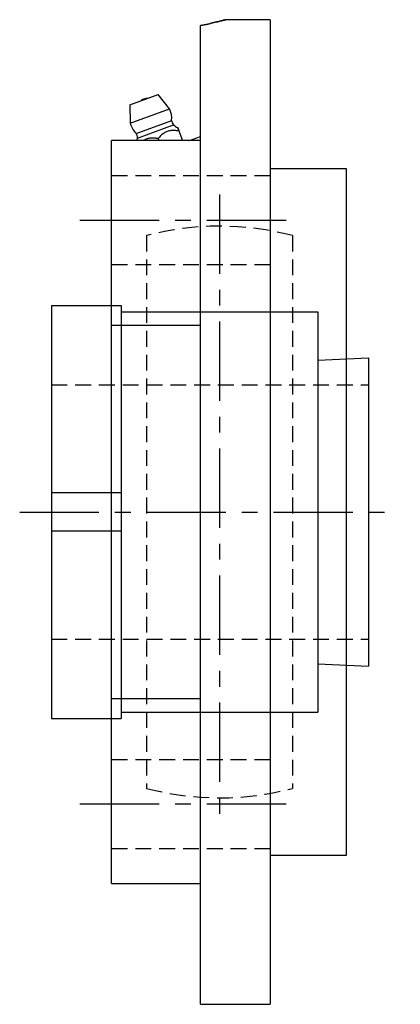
# Model space of a CAD drawing. Extents: x -82 to 169, y -82 to 169.
# Tile 2 of 3: x 109 to 169, y -77 to 78. Entities that reach past the tile are written whole.
import ezdxf

# ---------------------------------------------------------------- set-up
doc = ezdxf.new("R2010")
doc.units = 0
doc.header["$LTSCALE"] = 10
doc.linetypes.add('CENTER', pattern=[2, 1.25, -0.25, 0.25, -0.25])
doc.linetypes.add('HIDDEN', pattern=[0.375, 0.25, -0.125])
doc.layers.get('0').update_dxf_attribs({"linetype": 'CONTINUOUS'})
doc.layers.add('CENTER', color=1, linetype='CENTER')
doc.layers.add('HIDDEN', color=3, linetype='HIDDEN')

msp = doc.modelspace()

# ---------------------------------------------------------------- linework, layer by layer
for p, q in [((137.1, -77.5), (137.1, 76.57)), ((148.1, 77.5), (141.1, 77.5)), ((148.1, 77.5), (148.1, -77.5)), ((125.94, 64.08), (130.45, 65.72)), ((132.21, 63.48), (130.45, 65.72)), ((125.94, 64.08), (126.02, 61.23)), ((128.13, 64.98), (128.19, 65)), ((128.19, 65), (128.13, 64.98)), ((126.02, 61.23), (132.21, 63.48)), ((126.02, 61.23), (126.21, 61.3)), ((126.94, 59.61), (132.56, 61.65)), ((127.16, 58.87), (132.86, 60.94)), ((126.94, 59.61), (127, 59.63)), ((127.16, 58.87), (127.28, 58.91)), ((133.71, 59.99), (134.26, 58.46)), ((135.36, 58.46), (137.1, 59.1)), ((137.1, 58.46), (123.1, 58.46)), ((123.1, -58.46), (123.1, 58.46)), ((130.42, 58.79), (130.54, 58.46)), ((160.1, 54), (148.1, 54)), ((160.1, -54), (160.1, 54)), ((113.6, 32.5), (124.6, 32.5)), ((113.6, 32.5), (113.6, -32.5)), ((124.6, 32.5), (124.6, -32.5)), ((124.6, 31.5), (155.6, 31.5)), ((155.6, 31.5), (155.6, -31.5)), ((123.1, 29.4), (137.1, 29.4)), ((155.6, 23.92), (163.6, 24.25)), ((163.6, 24.25), (163.6, -24.25)), ((124.6, 3), (113.6, 3)), ((124.6, -3), (113.6, -3)), ((155.6, -23.92), (163.6, -24.25)), ((137.1, -29.4), (123.1, -29.4)), ((113.6, -32.5), (124.6, -32.5)), ((124.6, -31.5), (155.6, -31.5)), ((148.1, -54), (160.1, -54)), ((123.1, -58.46), (137.1, -58.46)), ((137.1, -77.5), (148.1, -77.5))]:
    msp.add_line(p, q)
for points in [[(137.1, 76.57), (137.4, 76.63), (137.69, 76.69), (137.97, 76.75), (138.25, 76.81), (138.51, 76.87), (138.76, 76.93), (138.99, 76.98), (139.22, 77.04), (139.44, 77.09), (139.64, 77.14), (139.83, 77.18), (140, 77.22), (140.17, 77.26), (140.32, 77.3), (140.46, 77.34), (140.58, 77.37), (140.69, 77.4), (140.79, 77.42), (140.87, 77.44), (140.94, 77.46), (141, 77.47), (141.04, 77.49), (141.08, 77.49), (141.09, 77.5), (141.1, 77.5)], [(141.1, 77.5), (141.09, 77.5), (141.08, 77.49), (141.04, 77.49), (141, 77.47), (140.94, 77.46), (140.87, 77.44), (140.79, 77.42), (140.69, 77.4), (140.58, 77.37), (140.46, 77.34), (140.32, 77.3), (140.17, 77.26), (140, 77.22), (139.83, 77.18), (139.64, 77.14), (139.44, 77.09), (139.22, 77.04), (138.99, 76.98), (138.76, 76.93), (138.51, 76.87), (138.25, 76.81), (137.97, 76.75), (137.69, 76.69), (137.4, 76.63), (137.1, 76.57)], [(133.71, 59.99), (133.68, 60.06), (133.65, 60.12), (133.63, 60.19), (133.61, 60.25), (133.59, 60.3), (133.57, 60.36), (133.55, 60.4), (133.54, 60.44), (133.53, 60.47), (133.52, 60.49), (133.52, 60.51), (133.51, 60.51), (133.52, 60.51), (133.52, 60.49), (133.53, 60.47), (133.54, 60.44), (133.55, 60.4), (133.57, 60.36), (133.59, 60.3), (133.61, 60.25), (133.63, 60.19), (133.65, 60.12), (133.68, 60.06), (133.71, 59.99)], [(133.71, 59.99), (133.54, 60.01), (133.38, 60.02), (133.22, 60.04), (133.07, 60.05), (132.91, 60.06), (132.75, 60.06), (132.6, 60.05), (132.45, 60.04), (132.3, 60.02), (132.15, 59.99), (132.01, 59.96), (131.87, 59.91), (131.73, 59.86), (131.6, 59.79), (131.47, 59.72), (131.35, 59.64), (131.22, 59.55), (131.1, 59.46), (130.98, 59.36), (130.86, 59.25), (130.75, 59.14), (130.64, 59.02), (130.53, 58.91), (130.42, 58.79)], [(130.42, 58.79), (130.29, 58.8), (130.17, 58.82), (130.04, 58.83), (129.92, 58.84), (129.79, 58.85), (129.67, 58.86), (129.55, 58.86), (129.43, 58.86), (129.31, 58.86), (129.19, 58.85), (129.07, 58.83), (128.96, 58.82), (128.84, 58.79), (128.73, 58.76), (128.62, 58.73), (128.51, 58.69), (128.41, 58.64), (128.31, 58.59), (128.2, 58.54), (128.1, 58.47), (128.09, 58.46)]]:
    msp.add_lwpolyline(points)
for centre, radius, start, end in [((128.67, 63.49), 1.59, 110, 130.6368), ((128.67, 63.49), 1.59, 108.9241, 110), ((128.73, 63.51), 1.59, 110, 111.0759), ((128.73, 63.51), 1.59, 89.3632, 110), ((129.27, 61.99), 3.3, 354.1994, 26.9448), ((129.24, 61.97), 3.3, 193.0552, 225.8006), ((133.35, 61.57), 0.8, 174.1994, 232.1364), ((136.48, 65.72), 6, 232.8583, 240.3359), ((126.38, 59.04), 0.8, 347.8636, 45.8006), ((121.31, 60.2), 6, 343.1348, 347.1383)]:
    msp.add_arc(centre, radius, start, end)
at = {"layer": 'CENTER'}
for p, q in [((140.1, 50), (140.1, -50)), ((118.1, 45.96), (153.1, 45.96)), ((108.6, 0), (168.6, 0)), ((118.1, -45.96), (153.1, -45.96))]:
    msp.add_line(p, q, dxfattribs=at)
at = {"layer": 'HIDDEN'}
for p, q in [((123.1, 52.96), (148.1, 52.96)), ((128.6, 43.51), (128.6, -43.51)), ((151.6, 43.51), (151.6, -43.51)), ((123.1, 38.96), (148.1, 38.96)), ((113.6, 20), (163.6, 20)), ((113.6, -20), (163.6, -20)), ((123.1, -38.96), (148.1, -38.96)), ((123.1, -52.96), (148.1, -52.96))]:
    msp.add_line(p, q, dxfattribs=at)
for start, end in [(75.1935, 104.8065), (255.1935, 284.8065)]:
    msp.add_arc((140.1, 0), 45, start, end, dxfattribs=at)

doc.saveas('drawing.dxf')
